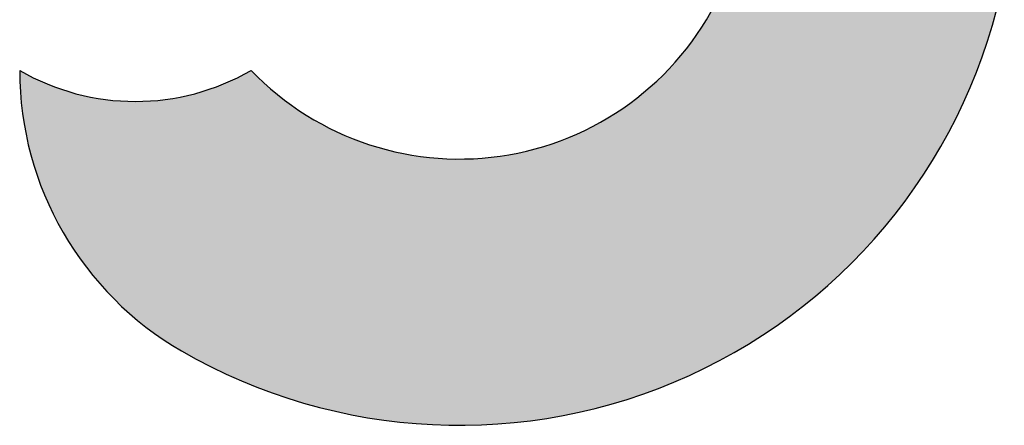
# Model space of a CAD drawing. Header units: millimetres. Extents: x 609 to 1177, y -109 to 470.
# Tile 3 of 40: x 780 to 887, y 27 to 71. Entities that reach past the tile are written whole.
import ezdxf

# ---------------------------------------------------------------- set-up
doc = ezdxf.new("R2010")
doc.units = ezdxf.units.MM

msp = doc.modelspace()

# ---------------------------------------------------------------- hatches: boundary and pattern name
at = {"true_color": 0xc7c8ca, "transparency": 33554687}
h = msp.add_hatch(color=9, dxfattribs=at)
h.dxf.hatch_style = 1
h.set_gradient(color1=(173, 221, 247), color2=(173, 221, 247))
h.paths.add_polyline_path([(797.81441, 35.11549, -0.267949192), (780.31441, 65.42638, 0.267949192), (805.31441, 65.42638, 0.531660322), (856.31523, 74.32148), (857.77301, 73.81915), (862.30279, 73.49882), (870.78103, 73.38479), (877.09201, 73.82929), (885.02008, 75.0059), (886.70211, 75.57747, -0.514759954)])

# ---------------------------------------------------------------- linework, layer by layer
for centre, radius, start, end in [((827.81441, 87.07701), 60, 240, 348.9503834), ((827.81441, 87.07701), 31.22499, 223.8978862, 335.8891117), ((815.31441, 65.42638), 35, 180, 240), ((792.81441, 87.07701), 25, 240, 300)]:
    msp.add_arc(centre, radius, start, end)

doc.saveas('drawing.dxf')
